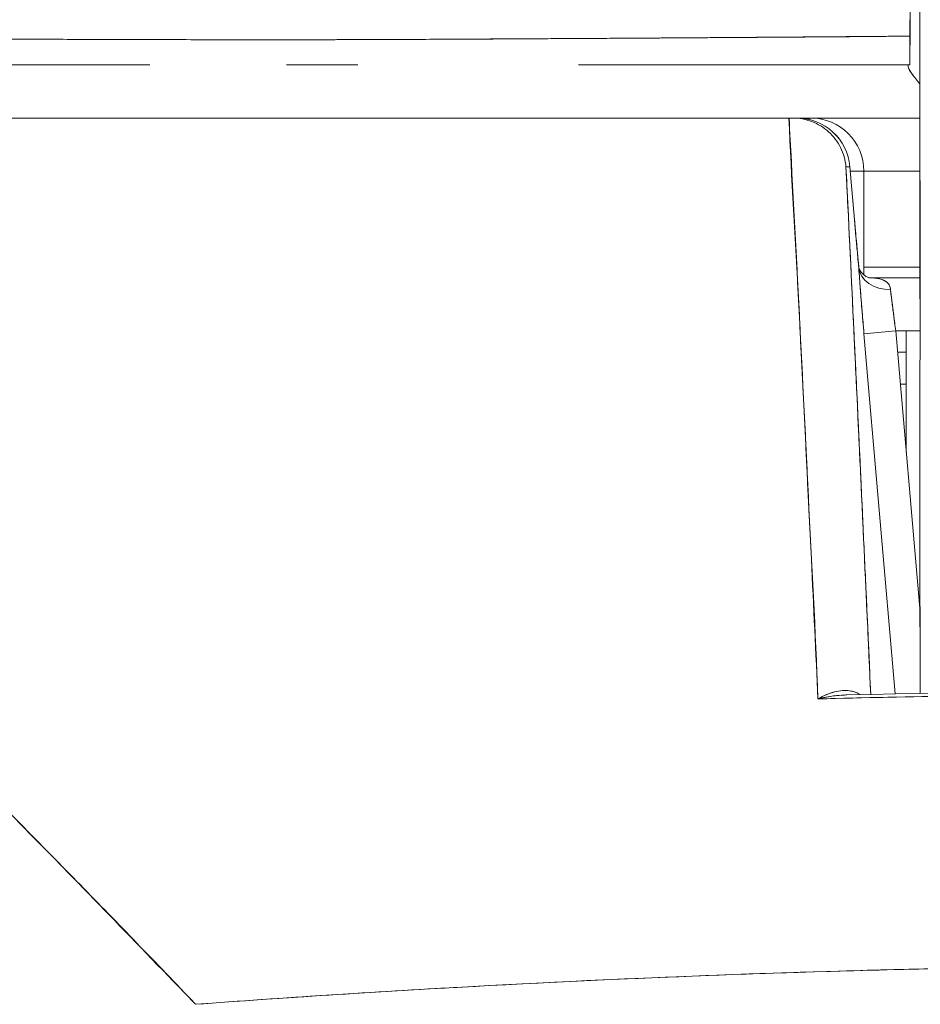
# Model space of a CAD drawing. Header units: inches. Extents: x 8 to 265, y 5 to 155.
# Tile 27 of 152: x 78.889 to 79.222, y 47.866 to 48.231. Entities that reach past the tile are written whole.
import ezdxf

# ---------------------------------------------------------------- set-up
doc = ezdxf.new("R2010")
doc.units = ezdxf.units.IN
doc.header["$LTSCALE"] = 16
doc.header["$MEASUREMENT"] = 0
doc.layers.add('Dimension (ANSI)', color=7, linetype='Continuous', lineweight=5)
doc.layers.add('Visible (ANSI)', color=7, linetype='Continuous', lineweight=5)
doc.styles.add('TAHOMA', font='tahoma.ttf')
doc.dimstyles.new('Default (ANSI)', dxfattribs={"dimscale": 16, "dimtxt": 0.07, "dimasz": 0.098425, "dimexe": 0.125, "dimexo": 0.0625, "dimgap": 0.031496, "dimtad": 0, "dimtih": 1, "dimtoh": 1, "dimrnd": 1e-08, "dimzin": 0, "dimdsep": 46, "dimtxsty": 'TAHOMA', "dimcen": 0.09, "dimdle": 0.393701, "dimclrd": 256, "dimclre": 256, "dimclrt": 256, "dimadec": 0, "dimazin": 0, "dimtfac": 1, "dimtofl": 0, "dimtmove": 0, "dimatfit": 3, "dimfxl": 1, "dimtolj": 1, "dimtzin": 0, "dimlwd": -1, "dimlwe": -1, "dimarcsym": 0})

# ---------------------------------------------------------------- blocks, each defined once
blk = doc.blocks.new('*D36')
at = {"layer": 'Defpoints', "color": 0, "transparency": 16777216}
for p in [(77.21429, 50.53662), (76.71627, 47.34498), (77.21429, 47.34498)]:
    blk.add_point(p, dxfattribs=at)
at = {"layer": 'Dimension (ANSI)', "transparency": 16777216}
for p, q in [((76.71627, 48.34498), (76.71627, 52.53662)), ((77.21429, 48.34498), (77.21429, 52.53662)), ((75.14147, 50.53662), (73.56666, 50.53662)), ((78.78909, 50.53662), (80.36389, 50.53662))]:
    blk.add_line(p, q, dxfattribs=at)
for points in [[(75.14147, 50.79909), (75.14147, 50.27416), (76.71627, 50.53662)], [(78.78909, 50.79909), (78.78909, 50.27416), (77.21429, 50.53662)]]:
    blk.add_solid(points, dxfattribs=at)
at = {"layer": 'Dimension (ANSI)', "transparency": 16777216, "insert": (82.29999, 50.53662), "char_height": 1.12, "attachment_point": 5, "style": 'TAHOMA'}
blk.add_mtext('\\A1;0.50', dxfattribs=at)

msp = doc.modelspace()

# ---------------------------------------------------------------- linework, layer by layer
at = {"layer": 'Visible (ANSI)'}
for p, q in [((79.22221, 48.22), (79.22193, 48.43053)), ((79.22193, 48.43053), (79.22221, 48.22)), ((78.97811, 48.22316), (78.97811, 48.22316)), ((78.98555, 48.22316), (78.98555, 48.22316)), ((78.98555, 48.22316), (78.98555, 48.22316)), ((78.98596, 48.22316), (78.98596, 48.22316)), ((79.22221, 48.22), (79.22221, 48.21997)), ((78.81271, 48.21389), (78.93734, 48.21389)), ((79.01428, 48.21389), (78.98789, 48.21389)), ((79.21849, 48.21389), (79.09591, 48.21389)), ((78.50831, 48.1942), (79.17377, 48.1942)), ((79.17381, 48.1942), (78.50831, 48.1942)), ((79.17381, 48.1942), (79.1752, 48.1942)), ((79.17672, 48.1942), (79.1752, 48.1942)), ((79.17544, 48.1942), (79.17672, 48.1942)), ((79.18181, 48.1942), (79.17672, 48.1942)), ((79.18181, 48.1942), (79.17672, 48.1942)), ((79.22223, 48.1942), (79.18181, 48.1942)), ((79.17486, 48.17452), (79.17469, 48.17452)), ((79.17486, 48.17452), (79.17469, 48.17452)), ((79.19487, 48.17621), (79.19633, 48.17621)), ((79.19632, 48.17621), (79.19487, 48.17621)), ((79.19488, 48.17594), (79.19488, 48.17594)), ((79.19488, 48.17594), (79.19488, 48.17594)), ((79.19802, 48.15652), (79.19633, 48.17621)), ((79.19633, 48.17621), (79.19802, 48.15652)), ((79.19802, 48.15652), (79.19633, 48.1762)), ((79.20149, 48.17452), (79.19647, 48.17452)), ((79.20149, 48.13621), (79.20149, 48.17452)), ((79.20149, 48.17452), (79.20149, 48.13621)), ((79.22224, 48.17452), (79.20149, 48.17452)), ((79.17588, 48.15483), (79.17576, 48.15483)), ((79.17576, 48.15483), (79.17588, 48.15483)), ((79.22225, 48.13908), (79.20149, 48.13908)), ((79.17687, 48.13515), (79.1769, 48.13515)), ((79.22225, 48.13515), (79.20343, 48.13515)), ((79.20343, 48.13515), (79.22225, 48.13515)), ((79.21176, 48.12727), (79.21176, 48.12727)), ((79.21176, 48.12727), (79.21176, 48.12727)), ((79.22223, 48.08195), (79.22225, 48.1274)), ((79.22225, 48.1274), (79.22223, 48.08195)), ((79.22225, 48.1274), (79.22225, 48.1274)), ((79.21329, 48.11546), (79.20152, 48.11445)), ((79.20152, 48.11445), (79.21329, 48.11546)), ((79.22224, 48.11546), (79.21329, 48.11546)), ((79.21329, 48.11546), (79.22225, 48.01151)), ((79.21716, 48.11546), (79.21716, 48.07054)), ((79.20152, 48.11445), (79.213, 47.98124)), ((79.213, 47.98124), (79.20152, 48.11445)), ((79.20211, 48.10759), (79.20211, 48.10759)), ((79.21397, 48.10759), (79.21716, 48.10759)), ((79.20313, 48.09578), (79.20313, 48.09578)), ((79.21716, 48.09578), (79.21498, 48.09578)), ((79.22223, 48.08195), (79.22223, 48.08196)), ((79.20652, 48.05641), (79.20652, 48.05641)), ((79.20652, 48.05641), (79.20652, 48.05641)), ((79.20822, 48.03672), (79.20822, 48.03672)), ((79.20051, 47.97976), (79.20051, 47.97976)), ((79.20455, 47.97985), (79.20456, 47.97985)), ((79.11619, 47.87594), (79.11619, 47.87594)), ((79.11619, 47.87594), (79.11619, 47.87594)), ((79.12894, 47.87648), (79.12894, 47.87648)), ((79.12894, 47.87648), (79.12894, 47.87648)), ((79.14244, 47.87702), (79.14244, 47.87702)), ((79.14244, 47.87702), (79.14244, 47.87702)), ((79.05354, 47.87284), (79.05354, 47.87284)), ((79.0637, 47.87339), (79.0637, 47.87339)), ((79.0637, 47.87339), (79.0637, 47.87339))]:
    msp.add_line(p, q, dxfattribs=at)
for centre, start in [((79.17672, 48.17452), 4.9075), ((79.18181, 48.17452), 0), ((79.18181, 48.17452), 0)]:
    msp.add_arc(centre, 0.01969, start, 90, dxfattribs=at)
for centre, major_axis, ratio, start_param, end_param in [((79.21857, 48.21541), (-0.00001, -0.12692), 0.000199, 4.592628, 4.640753), ((79.21853, 48.2257), (0, -0.01181), 0.001261, 6.283181, 7.752081), ((79.22212, 48.14916), (0, -0.09843), 0.001274, 1.347882, 2.374224), ((79.21789, 48.19311), (0, 0.02078), 0.001274, 6.283104, 6.544704), ((79.17557, 48.19424), (0.00659, 0), 0.006028, 4.442174, 4.655539), ((79.17672, 48.17452), (0, 0.01969), 0.201429, 6.269655, 6.283185), ((79.17672, 48.17452), (-0.00169, 0.01961), 0.999886, 4.712389, 6.197248), ((79.17672, 48.17452), (0, 0.01968), 0.999885, 4.798326, 6.283185), ((79.18181, 48.17452), (0, 0.01969), 0.242424, 0, 0.209664), ((79.17841, 48.15483), (-0.01961, -0.00168), 0.017418, 2.663738, 2.66376), ((79.17841, 48.15483), (0.01961, 0.00168), 0.017492, 5.805319, 5.805341), ((79.17841, 48.15483), (0.01961, 0.00168), 0.017406, 0.000005, 0.014716), ((79.17841, 48.15483), (0.01961, 0.00168), 0.017501, 6.283182, 6.298323), ((79.21135, 48.13999), (-0.01178, -0.00079), 0.778078, 0.024234, 1.518452), ((79.21135, 48.13999), (-0.01178, -0.00079), 0.778063, 0.02644, 1.518543), ((79.21377, 48.11544), (0.00272, -0.01971), 0.023858, 3.81626, 4.707984), ((79.22235, 48.06019), (0, -0.09843), 0.001274, 4.489474, 5.64009), ((79.12275, 47.87613), (0.01969, 0), 0.93917, 0.048021, 0.04822)]:
    msp.add_ellipse(centre, major_axis=major_axis, ratio=ratio, start_param=start_param, end_param=end_param, dxfattribs=at)
for points, knots in [([(79.21861, 48.42351), (79.2186, 48.40294), (79.21859, 48.38208), (79.21858, 48.36087), (79.21857, 48.33967), (79.21857, 48.31811), (79.21856, 48.29638), (79.21856, 48.27464), (79.21855, 48.25273), (79.21855, 48.23058)], [0, 0, 0, 0, 0.333333, 0.333333, 0.333333, 0.666667, 0.666667, 0.666667, 1, 1, 1, 1]), ([(79.21855, 48.23058), (79.21855, 48.2299), (79.21855, 48.22923), (79.21855, 48.22855), (79.21855, 48.22787), (79.21855, 48.2272), (79.21855, 48.22652), (79.21855, 48.22585), (79.21855, 48.22517), (79.21855, 48.2245)], [0, 0, 0, 0, 0.333333, 0.333333, 0.333333, 0.666667, 0.666667, 0.666667, 1, 1, 1, 1]), ([(78.48013, 48.22681), (78.48022, 48.22677), (78.48052, 48.22673), (78.48102, 48.22669), (78.48156, 48.22664), (78.48233, 48.2266), (78.48332, 48.22656), (78.4843, 48.22651), (78.48551, 48.22647), (78.48694, 48.22642), (78.48834, 48.22638), (78.48996, 48.22633), (78.49179, 48.22629), (78.49226, 48.22628), (78.49274, 48.22627), (78.49324, 48.22625), (78.49465, 48.22622), (78.49618, 48.22619), (78.49781, 48.22615), (78.50001, 48.22611), (78.5024, 48.22606), (78.50499, 48.22602), (78.50774, 48.22597), (78.51072, 48.22592), (78.51392, 48.22587), (78.51742, 48.22581), (78.52119, 48.22576), (78.52523, 48.2257), (78.52667, 48.22568), (78.52816, 48.22566), (78.52967, 48.22564), (78.5326, 48.2256), (78.53566, 48.22556), (78.53885, 48.22552), (78.54391, 48.22546), (78.54928, 48.2254), (78.55495, 48.22534), (78.56088, 48.22527), (78.56715, 48.22521), (78.57373, 48.22514), (78.57836, 48.2251), (78.58314, 48.22505), (78.58808, 48.22501), (78.59047, 48.22498), (78.59289, 48.22496), (78.59535, 48.22494), (78.6032, 48.22487), (78.61141, 48.2248), (78.61996, 48.22473), (78.62878, 48.22466), (78.63796, 48.22459), (78.64748, 48.22453), (78.65354, 48.22449), (78.65973, 48.22445), (78.66605, 48.22442), (78.66877, 48.2244), (78.6715, 48.22438), (78.67426, 48.22437), (78.68232, 48.22433), (78.69059, 48.22428), (78.69907, 48.22424), (78.70671, 48.22421), (78.71454, 48.22417), (78.72256, 48.22413), (78.73008, 48.2241), (78.73778, 48.22406), (78.74568, 48.22403), (78.75087, 48.22401), (78.75615, 48.22398), (78.76152, 48.22396), (78.76414, 48.22395), (78.76678, 48.22394), (78.76944, 48.22392), (78.77755, 48.22389), (78.78584, 48.22385), (78.79424, 48.22381), (78.80285, 48.22377), (78.81158, 48.22373), (78.82037, 48.22369), (78.82959, 48.22365), (78.83887, 48.2236), (78.84817, 48.22356), (78.8566, 48.22352), (78.86504, 48.22349), (78.87342, 48.22345), (78.87429, 48.22344), (78.87515, 48.22344), (78.87602, 48.22344), (78.88441, 48.2234), (78.89276, 48.22337), (78.90106, 48.22333), (78.90863, 48.2233), (78.91616, 48.22328), (78.92364, 48.22325), (78.93043, 48.22323), (78.93719, 48.22322), (78.94391, 48.2232), (78.94998, 48.22319), (78.95603, 48.22318), (78.96205, 48.22317), (78.96751, 48.22316), (78.97294, 48.22316), (78.97836, 48.22316), (78.98029, 48.22316), (78.98222, 48.22316), (78.98414, 48.22316), (78.98722, 48.22316), (78.99029, 48.22316), (78.99336, 48.22317), (78.99813, 48.22317), (79.00289, 48.22318), (79.00766, 48.22319), (79.01241, 48.2232), (79.01716, 48.22322), (79.02193, 48.22323), (79.0269, 48.22325), (79.03188, 48.22327), (79.03688, 48.22329), (79.0423, 48.22332), (79.04775, 48.22335), (79.05323, 48.22337), (79.05913, 48.2234), (79.06508, 48.22344), (79.0711, 48.22347), (79.07661, 48.2235), (79.08217, 48.22354), (79.08781, 48.22357), (79.0899, 48.22358), (79.09199, 48.22359), (79.09409, 48.22361), (79.09689, 48.22362), (79.09971, 48.22364), (79.10255, 48.22366), (79.10693, 48.22368), (79.11134, 48.22371), (79.11579, 48.22374), (79.11982, 48.22377), (79.12389, 48.22379), (79.12798, 48.22382), (79.13172, 48.22384), (79.13548, 48.22387), (79.13927, 48.22389), (79.14274, 48.22392), (79.14622, 48.22394), (79.14973, 48.22397), (79.15296, 48.22399), (79.1562, 48.22401), (79.15945, 48.22404), (79.16246, 48.22406), (79.16548, 48.22408), (79.16851, 48.2241), (79.17132, 48.22412), (79.17414, 48.22414), (79.17697, 48.22416), (79.1796, 48.22418), (79.18224, 48.2242), (79.1849, 48.22422), (79.18737, 48.22424), (79.18986, 48.22426), (79.19235, 48.22428), (79.19468, 48.2243), (79.197, 48.22432), (79.19934, 48.22434), (79.2015, 48.22436), (79.20366, 48.22437), (79.20583, 48.22439), (79.20781, 48.22441), (79.2098, 48.22442), (79.21179, 48.22444), (79.21359, 48.22445), (79.21539, 48.22447), (79.21719, 48.22448), (79.21764, 48.22449), (79.2181, 48.22449), (79.21855, 48.2245)], [0, 0, 0, 0, 0.025215, 0.025215, 0.025215, 0.052019, 0.052019, 0.052019, 0.078475, 0.078475, 0.078475, 0.104458, 0.104458, 0.104458, 0.111111, 0.111111, 0.111111, 0.130002, 0.130002, 0.130002, 0.155281, 0.155281, 0.155281, 0.182167, 0.182167, 0.182167, 0.211639, 0.211639, 0.211639, 0.222222, 0.222222, 0.222222, 0.242719, 0.242719, 0.242719, 0.275303, 0.275303, 0.275303, 0.309372, 0.309372, 0.309372, 0.333333, 0.333333, 0.333333, 0.34491, 0.34491, 0.34491, 0.381911, 0.381911, 0.381911, 0.420108, 0.420108, 0.420108, 0.444444, 0.444444, 0.444444, 0.45489, 0.45489, 0.45489, 0.485385, 0.485385, 0.485385, 0.512843, 0.512843, 0.512843, 0.5386, 0.5386, 0.5386, 0.555556, 0.555556, 0.555556, 0.563824, 0.563824, 0.563824, 0.589065, 0.589065, 0.589065, 0.614921, 0.614921, 0.614921, 0.642049, 0.642049, 0.642049, 0.666667, 0.666667, 0.666667, 0.669208, 0.669208, 0.669208, 0.693865, 0.693865, 0.693865, 0.716345, 0.716345, 0.716345, 0.736729, 0.736729, 0.736729, 0.755149, 0.755149, 0.755149, 0.771835, 0.771835, 0.771835, 0.777778, 0.777778, 0.777778, 0.787269, 0.787269, 0.787269, 0.80203, 0.80203, 0.80203, 0.816729, 0.816729, 0.816729, 0.83205, 0.83205, 0.83205, 0.848651, 0.848651, 0.848651, 0.866499, 0.866499, 0.866499, 0.882849, 0.882849, 0.882849, 0.888889, 0.888889, 0.888889, 0.896936, 0.896936, 0.896936, 0.909337, 0.909337, 0.909337, 0.920569, 0.920569, 0.920569, 0.930826, 0.930826, 0.930826, 0.940227, 0.940227, 0.940227, 0.948872, 0.948872, 0.948872, 0.956852, 0.956852, 0.956852, 0.964251, 0.964251, 0.964251, 0.971144, 0.971144, 0.971144, 0.977589, 0.977589, 0.977589, 0.983597, 0.983597, 0.983597, 0.989157, 0.989157, 0.989157, 0.994249, 0.994249, 0.994249, 0.998848, 0.998848, 0.998848, 1, 1, 1, 1]), ([(79.21855, 48.2245), (79.20959, 48.22441), (79.1991, 48.22432), (79.18801, 48.22423), (79.18257, 48.22419), (79.17698, 48.22415), (79.17136, 48.22411), (79.16975, 48.2241), (79.16813, 48.22409), (79.16651, 48.22408), (79.15852, 48.22402), (79.15044, 48.22397), (79.14222, 48.22391), (79.13445, 48.22386), (79.12655, 48.2238), (79.11842, 48.22375), (79.1174, 48.22375), (79.11637, 48.22374), (79.11534, 48.22373), (79.10589, 48.22367), (79.09618, 48.22362), (79.08621, 48.22356), (79.07763, 48.22351), (79.06886, 48.22347), (79.05994, 48.22342), (79.0584, 48.22341), (79.05685, 48.2234), (79.0553, 48.22339), (79.04488, 48.22334), (79.03422, 48.22328), (79.0234, 48.22324), (79.01448, 48.22321), (79.00546, 48.22318), (78.99626, 48.22317), (78.99455, 48.22317), (78.99283, 48.22316), (78.99111, 48.22316), (78.98032, 48.22316), (78.96936, 48.22316), (78.95818, 48.22318), (78.9482, 48.22319), (78.93804, 48.22322), (78.92777, 48.22324), (78.92662, 48.22325), (78.92547, 48.22325), (78.92432, 48.22325), (78.91296, 48.22328), (78.90143, 48.22333), (78.88979, 48.22338), (78.87834, 48.22343), (78.86679, 48.22348), (78.85511, 48.22354), (78.84336, 48.22361), (78.83153, 48.22366), (78.81954, 48.22372), (78.80778, 48.22378), (78.79586, 48.22383), (78.78387, 48.22388), (78.78231, 48.22388), (78.78074, 48.22389), (78.77918, 48.22389), (78.76904, 48.22393), (78.75883, 48.22397), (78.74863, 48.224), (78.73728, 48.22405), (78.72593, 48.2241), (78.71464, 48.22415), (78.71024, 48.22417), (78.70586, 48.22419), (78.70148, 48.22422), (78.69507, 48.22425), (78.68869, 48.22429), (78.68234, 48.22432), (78.6632, 48.22443), (78.64426, 48.22456), (78.62567, 48.22469), (78.62511, 48.2247), (78.62454, 48.2247), (78.62397, 48.2247), (78.6069, 48.22483), (78.59024, 48.22498), (78.57524, 48.22512), (78.56902, 48.22519), (78.56307, 48.22525), (78.55746, 48.22531), (78.55009, 48.22539), (78.54329, 48.22547), (78.53709, 48.22555), (78.52679, 48.22568), (78.51814, 48.2258), (78.51107, 48.22591), (78.51058, 48.22592), (78.5101, 48.22593), (78.50963, 48.22593), (78.50215, 48.22606), (78.49647, 48.22616), (78.4921, 48.22627), (78.49032, 48.22632), (78.48876, 48.22637), (78.48741, 48.22641), (78.48556, 48.22647), (78.4841, 48.22653), (78.48298, 48.22659), (78.48116, 48.22668), (78.48029, 48.22676), (78.48013, 48.22681)], [0, 0, 0, 0, 0.051587, 0.051587, 0.051587, 0.076923, 0.076923, 0.076923, 0.084185, 0.084185, 0.084185, 0.12001, 0.12001, 0.12001, 0.153846, 0.153846, 0.153846, 0.158111, 0.158111, 0.158111, 0.197166, 0.197166, 0.197166, 0.230769, 0.230769, 0.230769, 0.236582, 0.236582, 0.236582, 0.275566, 0.275566, 0.275566, 0.307692, 0.307692, 0.307692, 0.313667, 0.313667, 0.313667, 0.351144, 0.351144, 0.351144, 0.384615, 0.384615, 0.384615, 0.388358, 0.388358, 0.388358, 0.425269, 0.425269, 0.425269, 0.461538, 0.461538, 0.461538, 0.498022, 0.498022, 0.498022, 0.533802, 0.533802, 0.533802, 0.538462, 0.538462, 0.538462, 0.568677, 0.568677, 0.568677, 0.602294, 0.602294, 0.602294, 0.615385, 0.615385, 0.615385, 0.634551, 0.634551, 0.634551, 0.692308, 0.692308, 0.692308, 0.694069, 0.694069, 0.694069, 0.747191, 0.747191, 0.747191, 0.769231, 0.769231, 0.769231, 0.798153, 0.798153, 0.798153, 0.846154, 0.846154, 0.846154, 0.849449, 0.849449, 0.849449, 0.901739, 0.901739, 0.901739, 0.923077, 0.923077, 0.923077, 0.952173, 0.952173, 0.952173, 1, 1, 1, 1]), ([(79.21855, 48.2245), (79.21855, 48.22248), (79.21855, 48.22074), (79.21854, 48.21916), (79.21854, 48.21758), (79.21854, 48.21617), (79.21854, 48.21525), (79.21854, 48.21434), (79.21853, 48.21392), (79.21853, 48.21389)], [0, 0, 0, 0, 0.333333, 0.333333, 0.333333, 0.666667, 0.666667, 0.666667, 1, 1, 1, 1]), ([(79.22221, 48.22), (79.22222, 48.21526), (79.22222, 48.21014), (79.22223, 48.2046), (79.22223, 48.19905), (79.22224, 48.19308), (79.22224, 48.18685), (79.22224, 48.18062), (79.22224, 48.17414), (79.22225, 48.16751), (79.22225, 48.16089), (79.22225, 48.15411), (79.22225, 48.14741), (79.22225, 48.1407), (79.22225, 48.13405), (79.22225, 48.1274)], [0, 0, 0, 0, 0.2, 0.2, 0.2, 0.4, 0.4, 0.4, 0.6, 0.6, 0.6, 0.8, 0.8, 0.8, 1, 1, 1, 1]), ([(78.93736, 48.21389), (78.93736, 48.21389), (78.93736, 48.21389), (78.93736, 48.21389), (78.93445, 48.21389), (78.93154, 48.21389), (78.92864, 48.21389), (78.92117, 48.21389), (78.91376, 48.21389), (78.90642, 48.21389), (78.89811, 48.21389), (78.8899, 48.21389), (78.88178, 48.21389), (78.87253, 48.21389), (78.86339, 48.21389), (78.85436, 48.21389), (78.84511, 48.21389), (78.83598, 48.21389), (78.82697, 48.21389), (78.82219, 48.21389), (78.81744, 48.21389), (78.81272, 48.21389), (78.81272, 48.21389), (78.81272, 48.21389), (78.81272, 48.21389)], [0.25, 0.25, 0.25, 0.25, 0.25, 0.25, 0.25, 0.2583148, 0.2583148, 0.2583148, 0.279758, 0.279758, 0.279758, 0.3040057, 0.3040057, 0.3040057, 0.3316449, 0.3316449, 0.3316449, 0.3599699, 0.3599699, 0.3599699, 0.375, 0.375, 0.375, 0.375, 0.375, 0.375, 0.375]), ([(79.21789, 48.21318), (79.21789, 48.21334), (79.21789, 48.21347), (79.21789, 48.21357), (79.21789, 48.21368), (79.21789, 48.21376), (79.21789, 48.21381), (79.21789, 48.21386), (79.21789, 48.21389), (79.21789, 48.21389)], [0, 0, 0, 0, 0.333333, 0.333333, 0.333333, 0.666667, 0.666667, 0.666667, 1, 1, 1, 1]), ([(79.21789, 48.21318), (79.21788, 48.21275), (79.21821, 48.21209), (79.21883, 48.21117), (79.21946, 48.21026), (79.22037, 48.20908), (79.22147, 48.20771), (79.22171, 48.20741), (79.22196, 48.2071), (79.22222, 48.20678)], [0, 0, 0, 0, 0.25, 0.25, 0.25, 0.5, 0.5, 0.5, 0.555362, 0.555362, 0.555362, 0.555362]), ([(79.22222, 48.20678), (79.22197, 48.20709), (79.22172, 48.2074), (79.22149, 48.2077), (79.22038, 48.20907), (79.21946, 48.21025), (79.21884, 48.21117), (79.21822, 48.21208), (79.2179, 48.21274), (79.21789, 48.21318)], [0.4459045, 0.4459045, 0.4459045, 0.4459045, 0.5, 0.5, 0.5, 0.75, 0.75, 0.75, 1, 1, 1, 1]), ([(79.18451, 47.97937), (79.18357, 48.00468), (79.18219, 48.0296), (79.18095, 48.05403), (79.17972, 48.07846), (79.17865, 48.10239), (79.17739, 48.12578), (79.17613, 48.14917), (79.17469, 48.172), (79.17377, 48.1942)], [0, 0, 0, 0, 0.333333, 0.333333, 0.333333, 0.666667, 0.666667, 0.666667, 1, 1, 1, 1]), ([(79.18451, 47.97937), (79.18372, 47.99637), (79.1829, 48.01358), (79.18207, 48.03099), (79.18086, 48.05601), (79.17961, 48.08145), (79.17831, 48.10728), (79.17714, 48.1306), (79.17592, 48.15424), (79.17466, 48.17815), (79.17438, 48.18349), (79.1741, 48.18884), (79.17381, 48.1942)], [0, 0, 0, 0, 0.248384, 0.248384, 0.248384, 0.605524, 0.605524, 0.605524, 0.928029, 0.928029, 0.928029, 1, 1, 1, 1]), ([(79.19487, 48.17621), (79.19465, 48.17867), (79.19396, 48.18108), (79.19286, 48.18328), (79.19176, 48.18548), (79.19025, 48.18746), (79.18844, 48.18909), (79.18663, 48.19073), (79.18453, 48.19202), (79.18227, 48.19289), (79.18001, 48.19376), (79.1776, 48.1942), (79.1752, 48.1942)], [0, 0, 0, 0, 0.25, 0.25, 0.25, 0.5, 0.5, 0.5, 0.75, 0.75, 0.75, 1, 1, 1, 1]), ([(79.1752, 48.1942), (79.17755, 48.1942), (79.18, 48.19376), (79.18228, 48.19289), (79.18455, 48.19201), (79.18665, 48.19072), (79.18846, 48.18908), (79.19026, 48.18745), (79.19176, 48.18547), (79.19287, 48.18327), (79.19397, 48.18106), (79.19465, 48.17861), (79.19487, 48.17621)], [0, 0, 0, 0, 0.25, 0.25, 0.25, 0.5, 0.5, 0.5, 0.75, 0.75, 0.75, 1, 1, 1, 1]), ([(78.53622, 48.18173), (78.54953, 48.17894), (78.56268, 48.17524), (78.57574, 48.17064), (78.58881, 48.16604), (78.60177, 48.16054), (78.61484, 48.15417), (78.6279, 48.1478), (78.64106, 48.14056), (78.65447, 48.13241), (78.66787, 48.12426), (78.6815, 48.1152), (78.69552, 48.10517), (78.70954, 48.09514), (78.72394, 48.08414), (78.73887, 48.07205), (78.7538, 48.05997), (78.76926, 48.04682), (78.78541, 48.03244), (78.80157, 48.01806), (78.81842, 48.00246), (78.83619, 47.98549), (78.85397, 47.96851), (78.87267, 47.95015), (78.89228, 47.93028), (78.91188, 47.91041), (78.93239, 47.88903), (78.95429, 47.86643)], [0, 0, 0, 0, 0.111111, 0.111111, 0.111111, 0.222222, 0.222222, 0.222222, 0.333333, 0.333333, 0.333333, 0.444444, 0.444444, 0.444444, 0.555556, 0.555556, 0.555556, 0.666667, 0.666667, 0.666667, 0.777778, 0.777778, 0.777778, 0.888889, 0.888889, 0.888889, 1, 1, 1, 1]), ([(78.53622, 48.18173), (78.54082, 48.18078), (78.54545, 48.17971), (78.55011, 48.17851), (78.5547, 48.17732), (78.55932, 48.17601), (78.56397, 48.17457), (78.56855, 48.17315), (78.57316, 48.17161), (78.5778, 48.16993), (78.58239, 48.16828), (78.587, 48.1665), (78.59163, 48.16461), (78.59623, 48.16272), (78.60085, 48.16072), (78.60549, 48.1586), (78.6101, 48.15649), (78.61474, 48.15426), (78.6194, 48.15192), (78.62359, 48.14981), (78.62781, 48.1476), (78.63205, 48.14531), (78.63249, 48.14507), (78.63294, 48.14482), (78.63338, 48.14458), (78.63806, 48.14203), (78.64275, 48.13936), (78.64747, 48.13659), (78.65219, 48.13381), (78.65693, 48.13093), (78.66168, 48.12794), (78.66645, 48.12494), (78.67124, 48.12184), (78.67605, 48.11863), (78.68088, 48.11541), (78.68573, 48.11208), (78.6906, 48.10866), (78.69549, 48.10521), (78.70041, 48.10166), (78.70535, 48.09802), (78.71033, 48.09434), (78.71533, 48.09056), (78.72035, 48.08669), (78.72492, 48.08316), (78.72951, 48.07956), (78.73412, 48.07587), (78.73462, 48.07547), (78.73512, 48.07507), (78.73562, 48.07467), (78.74079, 48.07052), (78.74598, 48.06627), (78.75119, 48.06194), (78.75648, 48.05754), (78.76178, 48.05305), (78.76711, 48.04847), (78.77252, 48.04381), (78.77795, 48.03907), (78.7834, 48.03424), (78.78894, 48.02932), (78.79451, 48.02431), (78.8001, 48.01922), (78.8058, 48.01403), (78.81152, 48.00875), (78.81726, 48.00339), (78.82313, 47.99791), (78.82902, 47.99235), (78.83492, 47.9867), (78.8372, 47.98452), (78.83949, 47.98233), (78.84178, 47.98013), (78.84555, 47.97649), (78.84933, 47.97283), (78.85313, 47.96913), (78.85937, 47.96304), (78.86564, 47.95688), (78.87193, 47.95063), (78.87839, 47.94422), (78.88487, 47.93773), (78.89138, 47.93117), (78.89807, 47.92441), (78.9048, 47.91758), (78.91154, 47.91068), (78.91849, 47.90358), (78.92547, 47.89639), (78.93247, 47.88914), (78.93971, 47.88164), (78.94698, 47.87406), (78.95429, 47.86643)], [0, 0, 0, 0, 0.037382, 0.037382, 0.037382, 0.074234, 0.074234, 0.074234, 0.110636, 0.110636, 0.110636, 0.146671, 0.146671, 0.146671, 0.182417, 0.182417, 0.182417, 0.217957, 0.217957, 0.217957, 0.25, 0.25, 0.25, 0.253368, 0.253368, 0.253368, 0.288725, 0.288725, 0.288725, 0.324095, 0.324095, 0.324095, 0.359547, 0.359547, 0.359547, 0.39515, 0.39515, 0.39515, 0.430974, 0.430974, 0.430974, 0.467089, 0.467089, 0.467089, 0.5, 0.5, 0.5, 0.503564, 0.503564, 0.503564, 0.540473, 0.540473, 0.540473, 0.577897, 0.577897, 0.577897, 0.615918, 0.615918, 0.615918, 0.654622, 0.654622, 0.654622, 0.694093, 0.694093, 0.694093, 0.734423, 0.734423, 0.734423, 0.75, 0.75, 0.75, 0.775706, 0.775706, 0.775706, 0.818036, 0.818036, 0.818036, 0.861515, 0.861515, 0.861515, 0.906243, 0.906243, 0.906243, 0.952322, 0.952322, 0.952322, 1, 1, 1, 1]), ([(79.19487, 48.17621), (79.19604, 48.15197), (79.19718, 48.12836), (79.19826, 48.10543), (79.19935, 48.0825), (79.20039, 48.06025), (79.20139, 48.03853), (79.2023, 48.01892), (79.20318, 47.99975), (79.20402, 47.98104)], [0, 0, 0, 0, 0.3333333, 0.3333333, 0.3333333, 0.6666667, 0.6666667, 0.6666667, 0.9675138, 0.9675138, 0.9675138, 0.9675138]), ([(79.19487, 48.17621), (79.1951, 48.17132), (79.19534, 48.16645), (79.19557, 48.16162), (79.1965, 48.14246), (79.1974, 48.12371), (79.19826, 48.1054), (79.1985, 48.10046), (79.19873, 48.09554), (79.19896, 48.09066), (79.1998, 48.0729), (79.20061, 48.05554), (79.2014, 48.03851), (79.20177, 48.03035), (79.20214, 48.02227), (79.20251, 48.01427), (79.20302, 48.00304), (79.20353, 47.99196), (79.20402, 47.98104)], [0, 0, 0, 0, 0.0671961, 0.0671961, 0.0671961, 0.3333333, 0.3333333, 0.3333333, 0.4052229, 0.4052229, 0.4052229, 0.6666667, 0.6666667, 0.6666667, 0.7918395, 0.7918395, 0.7918395, 0.9675095, 0.9675095, 0.9675095, 0.9675095]), ([(79.20149, 48.17452), (79.20149, 48.17458), (79.20106, 48.17452), (79.20023, 48.17451), (79.19939, 48.17449), (79.19811, 48.17453), (79.19652, 48.17453), (79.1965, 48.17453), (79.19649, 48.17453), (79.19647, 48.17453)], [0, 0, 0, 0, 0.2, 0.2, 0.2, 0.4, 0.4, 0.4, 0.4019033, 0.4019033, 0.4019033, 0.4019033]), ([(79.20034, 48.17451), (79.20037, 48.17451), (79.2004, 48.17451), (79.20043, 48.17451), (79.20113, 48.17448), (79.20149, 48.17444), (79.20149, 48.17452)], [0.7399596, 0.7399596, 0.7399596, 0.7399596, 0.75, 0.75, 0.75, 1, 1, 1, 1]), ([(79.19959, 48.13897), (79.19946, 48.14031), (79.19934, 48.14168), (79.19921, 48.14308), (79.19916, 48.14357), (79.19912, 48.14406), (79.19907, 48.14456), (79.1989, 48.14648), (79.19872, 48.14845), (79.19855, 48.15045), (79.19842, 48.15182), (79.1983, 48.1532), (79.19818, 48.15459), (79.19813, 48.15523), (79.19807, 48.15588), (79.19802, 48.15652)], [0, 0, 0, 0, 0.246649, 0.246649, 0.246649, 0.333333, 0.333333, 0.333333, 0.666667, 0.666667, 0.666667, 0.894856, 0.894856, 0.894856, 1, 1, 1, 1]), ([(79.19802, 48.15652), (79.19838, 48.15236), (79.19875, 48.14814), (79.19926, 48.1425), (79.19942, 48.14084), (79.19957, 48.13924)], [0, 0, 0, 0, 0.03177496, 0.03177496, 0.04538408, 0.04538408, 0.04538408, 0.04538408]), ([(79.19959, 48.13897), (79.19942, 48.14081), (79.19924, 48.14269), (79.19907, 48.1446), (79.1989, 48.14651), (79.19872, 48.14845), (79.19855, 48.15043), (79.19837, 48.15242), (79.19819, 48.15445), (79.19802, 48.15652)], [0, 0, 0, 0, 0.333333, 0.333333, 0.333333, 0.666667, 0.666667, 0.666667, 1, 1, 1, 1]), ([(79.19957, 48.13923), (79.19957, 48.13918), (79.19958, 48.13912), (79.19958, 48.13907), (79.19958, 48.13905), (79.19958, 48.13903), (79.19958, 48.13901)], [0.97738111, 0.97738111, 0.97738111, 0.97738111, 0.99205726, 0.99205726, 0.99205726, 0.99727724, 0.99727724, 0.99727724, 0.99727724]), ([(79.19957, 48.13922), (79.19957, 48.13918), (79.19959, 48.13908), (79.1997, 48.1387), (79.19982, 48.13836), (79.20029, 48.1375), (79.2007, 48.13695), (79.20152, 48.13616), (79.20191, 48.13587), (79.20264, 48.13543), (79.20298, 48.13529), (79.20342, 48.13514), (79.20354, 48.13512), (79.20354, 48.13512)], [0.00220607, 0.00220607, 0.00220607, 0.00220607, 0.00676397, 0.00676397, 0.01367331, 0.01367331, 0.0232304, 0.0232304, 0.0303191, 0.0303191, 0.03762457, 0.03762457, 0.04423364, 0.04423364, 0.04423364, 0.04423364]), ([(79.20152, 48.11445), (79.20125, 48.11764), (79.20099, 48.12068), (79.20075, 48.12366), (79.20051, 48.12663), (79.20028, 48.12953), (79.20008, 48.13211), (79.19989, 48.13469), (79.19972, 48.13695), (79.19959, 48.13897)], [0, 0, 0, 0, 0.333333, 0.333333, 0.333333, 0.666667, 0.666667, 0.666667, 1, 1, 1, 1]), ([(79.19959, 48.13897), (79.19962, 48.13854), (79.19965, 48.13808), (79.19968, 48.13761), (79.19976, 48.13649), (79.19985, 48.13529), (79.19994, 48.134), (79.19999, 48.13339), (79.20003, 48.13276), (79.20008, 48.13211), (79.20015, 48.13124), (79.20022, 48.13034), (79.20029, 48.12941), (79.20043, 48.1276), (79.20058, 48.1257), (79.20074, 48.12373), (79.20092, 48.12154), (79.20111, 48.11927), (79.20131, 48.11699), (79.20138, 48.11614), (79.20145, 48.11529), (79.20152, 48.11445)], [0.0000951, 0.0000951, 0.0000951, 0.0000951, 0.0748172, 0.0748172, 0.0748172, 0.2498586, 0.2498586, 0.2498586, 0.3333333, 0.3333333, 0.3333333, 0.446037, 0.446037, 0.446037, 0.6655921, 0.6655921, 0.6655921, 0.9099218, 0.9099218, 0.9099218, 1, 1, 1, 1]), ([(79.21135, 48.13079), (79.2113, 48.13132), (79.21116, 48.13181), (79.21095, 48.13225), (79.21074, 48.13266), (79.21047, 48.13303), (79.21012, 48.13336), (79.20977, 48.13368), (79.20936, 48.13395), (79.20888, 48.13418), (79.2084, 48.13441), (79.20786, 48.1346), (79.20727, 48.13474), (79.20668, 48.13488), (79.20604, 48.13498), (79.20537, 48.13504), (79.20475, 48.1351), (79.2041, 48.13514), (79.20344, 48.13514)], [0, 0, 0, 0, 0.1694451, 0.1694451, 0.1694451, 0.3306164, 0.3306164, 0.3306164, 0.4926897, 0.4926897, 0.4926897, 0.656163, 0.656163, 0.656163, 0.8193012, 0.8193012, 0.8193012, 0.9715088, 0.9715088, 0.9715088, 0.9715088]), ([(79.21135, 48.13079), (79.21126, 48.13178), (79.2109, 48.1326), (79.21023, 48.13326), (79.20955, 48.13391), (79.20858, 48.1344), (79.20738, 48.13471), (79.20627, 48.13499), (79.20496, 48.13513), (79.20344, 48.13514)], [0, 0, 0, 0, 0.3333333, 0.3333333, 0.3333333, 0.6666667, 0.6666667, 0.6666667, 0.9747363, 0.9747363, 0.9747363, 0.9747363]), ([(79.21329, 48.11546), (79.21301, 48.11743), (79.21275, 48.11939), (79.21251, 48.12125), (79.21227, 48.12312), (79.21204, 48.1249), (79.21185, 48.12651), (79.21165, 48.12812), (79.21149, 48.12957), (79.21135, 48.13079)], [0, 0, 0, 0, 0.333333, 0.333333, 0.333333, 0.666667, 0.666667, 0.666667, 1, 1, 1, 1]), ([(79.22223, 48.08195), (79.22223, 48.07469), (79.22223, 48.06744), (79.22223, 48.06012), (79.22223, 48.05279), (79.22223, 48.04539), (79.22223, 48.03819), (79.22223, 48.03099), (79.22224, 48.02401), (79.22224, 48.01737), (79.22225, 48.01074), (79.22225, 48.00446), (79.22226, 47.9987), (79.22226, 47.99295), (79.22227, 47.98772), (79.22228, 47.98313), (79.22228, 47.98255), (79.22228, 47.98198), (79.22228, 47.98143)], [0, 0, 0, 0, 0.1428571, 0.1428571, 0.1428571, 0.2857143, 0.2857143, 0.2857143, 0.4285714, 0.4285714, 0.4285714, 0.5714286, 0.5714286, 0.5714286, 0.7142857, 0.7142857, 0.7142857, 0.7322507, 0.7322507, 0.7322507, 0.7322507]), ([(79.20011, 47.98095), (79.19896, 47.98168), (79.19759, 47.98219), (79.19613, 47.98239), (79.19445, 47.98261), (79.19266, 47.98245), (79.19069, 47.98197), (79.18873, 47.98148), (79.18658, 47.98063), (79.18451, 47.97937)], [0.0445264, 0.0445264, 0.0445264, 0.0445264, 0.3333333, 0.3333333, 0.3333333, 0.6666667, 0.6666667, 0.6666667, 1, 1, 1, 1]), ([(79.20013, 47.98096), (79.19978, 47.98119), (79.19941, 47.98139), (79.19904, 47.98156), (79.19833, 47.98189), (79.1976, 47.98212), (79.19684, 47.98227), (79.19602, 47.98243), (79.19517, 47.9825), (79.1943, 47.98248), (79.19335, 47.98246), (79.19239, 47.98234), (79.19141, 47.98213), (79.19033, 47.9819), (79.18924, 47.98157), (79.18815, 47.98114), (79.18694, 47.98066), (79.18573, 47.98007), (79.18451, 47.97937)], [0.0366238, 0.0366238, 0.0366238, 0.0366238, 0.1140411, 0.1140411, 0.1140411, 0.2600291, 0.2600291, 0.2600291, 0.4189958, 0.4189958, 0.4189958, 0.5939821, 0.5939821, 0.5939821, 0.7868988, 0.7868988, 0.7868988, 1, 1, 1, 1]), ([(79.49406, 47.97937), (79.45966, 47.98025), (79.42534, 47.98084), (79.39093, 47.98113), (79.35652, 47.98143), (79.32203, 47.98143), (79.28762, 47.98113), (79.25322, 47.98084), (79.2189, 47.98025), (79.18451, 47.97937)], [0, 0, 0, 0, 0.333333, 0.333333, 0.333333, 0.666667, 0.666667, 0.666667, 1, 1, 1, 1]), ([(79.49406, 47.97937), (79.44222, 47.9807), (79.39033, 47.98137), (79.33844, 47.98136), (79.28711, 47.98136), (79.23579, 47.98069), (79.18451, 47.97937)], [0, 0, 0, 0, 0.502733, 0.502733, 0.502733, 1, 1, 1, 1]), ([(79.18451, 47.97937), (79.18647, 47.97986), (79.1884, 47.98022), (79.19028, 47.98046), (79.19168, 47.98064), (79.19304, 47.98076), (79.19437, 47.98081), (79.19463, 47.98082), (79.19489, 47.98083), (79.19515, 47.98084)], [0, 0, 0, 0, 0.1913802, 0.1913802, 0.1913802, 0.3333333, 0.3333333, 0.3333333, 0.3614991, 0.3614991, 0.3614991, 0.3614991]), ([(79.18452, 47.97937), (79.188, 47.98019), (79.19127, 47.98068), (79.19436, 47.98081), (79.19463, 47.98082), (79.19489, 47.98083), (79.19515, 47.98084)], [0.0001972, 0.0001972, 0.0001972, 0.0001972, 0.3333333, 0.3333333, 0.3333333, 0.3616367, 0.3616367, 0.3616367, 0.3616367]), ([(78.95429, 47.86643), (78.98716, 47.86885), (79.02001, 47.87097), (79.05275, 47.87279), (79.10642, 47.87578), (79.15981, 47.87793), (79.21259, 47.87925), (79.22245, 47.8795), (79.23228, 47.87971), (79.2421, 47.8799), (79.30638, 47.88113), (79.36996, 47.88115), (79.43423, 47.87994), (79.44479, 47.87975), (79.45537, 47.87951), (79.46597, 47.87925), (79.51819, 47.87794), (79.571, 47.87582), (79.62409, 47.87289), (79.6574, 47.87105), (79.69083, 47.86889), (79.72428, 47.86643)], [0, 0, 0, 0, 0.126313, 0.126313, 0.126313, 0.333333, 0.333333, 0.333333, 0.371996, 0.371996, 0.371996, 0.62508, 0.62508, 0.62508, 0.666667, 0.666667, 0.666667, 0.871465, 0.871465, 0.871465, 1, 1, 1, 1]), ([(78.95429, 47.86643), (79.01912, 47.8712), (79.08305, 47.87479), (79.14707, 47.8772), (79.21108, 47.87961), (79.27519, 47.88083), (79.33929, 47.88083), (79.40339, 47.88083), (79.4675, 47.87961), (79.53152, 47.8772), (79.59553, 47.87479), (79.65945, 47.87119), (79.72428, 47.86643)], [0, 0, 0, 0, 0.25, 0.25, 0.25, 0.5, 0.5, 0.5, 0.75, 0.75, 0.75, 1, 1, 1, 1])]:
    msp.add_open_spline(points, degree=3, knots=knots, dxfattribs=at)
for points in [[(79.17672, 48.1942), (79.17674, 48.1942), (79.17676, 48.1942), (79.17678, 48.1942)], [(79.18081, 48.19378), (79.18112, 48.19407), (79.18145, 48.1942), (79.18181, 48.1942)], [(79.19633, 48.17621), (79.19633, 48.1762), (79.19633, 48.1762), (79.19633, 48.1762)], [(79.19633, 48.1762), (79.19633, 48.1762), (79.19633, 48.17621), (79.19633, 48.17621)], [(79.19957, 48.13924), (79.19957, 48.13915), (79.19958, 48.13906), (79.19959, 48.13897)], [(79.19515, 47.98084), (79.29116, 47.98314), (79.38742, 47.98314), (79.48343, 47.98084)], [(79.20456, 47.97986), (79.20457, 47.97986), (79.20457, 47.97985), (79.20458, 47.97985)]]:
    msp.add_open_spline(points, degree=3, dxfattribs=at)

# ---------------------------------------------------------------- dimensions: what is measured, and where the dimension line sits
at = {"layer": 'Dimension (ANSI)'}
dim = msp.add_linear_dim(base=(77.21429, 50.53662), p1=(76.71627, 47.34498), p2=(77.21429, 47.34498), dimstyle='Default (ANSI)', override={"dimgap": 0.031496, "dimtih": 0, "dimtoh": 0, "dimdec": 2, "dimtol": 0, "dimlim": 0, "dimtp": 0, "dimtm": 0, "dimtdec": 2, "dimatfit": 1}, dxfattribs=at)
dim.commit()
dim.dimension.update_dxf_attribs({"geometry": '*D36', "text_midpoint": (82.29999, 50.53662), "dimtype": 160})

doc.saveas('drawing.dxf')
